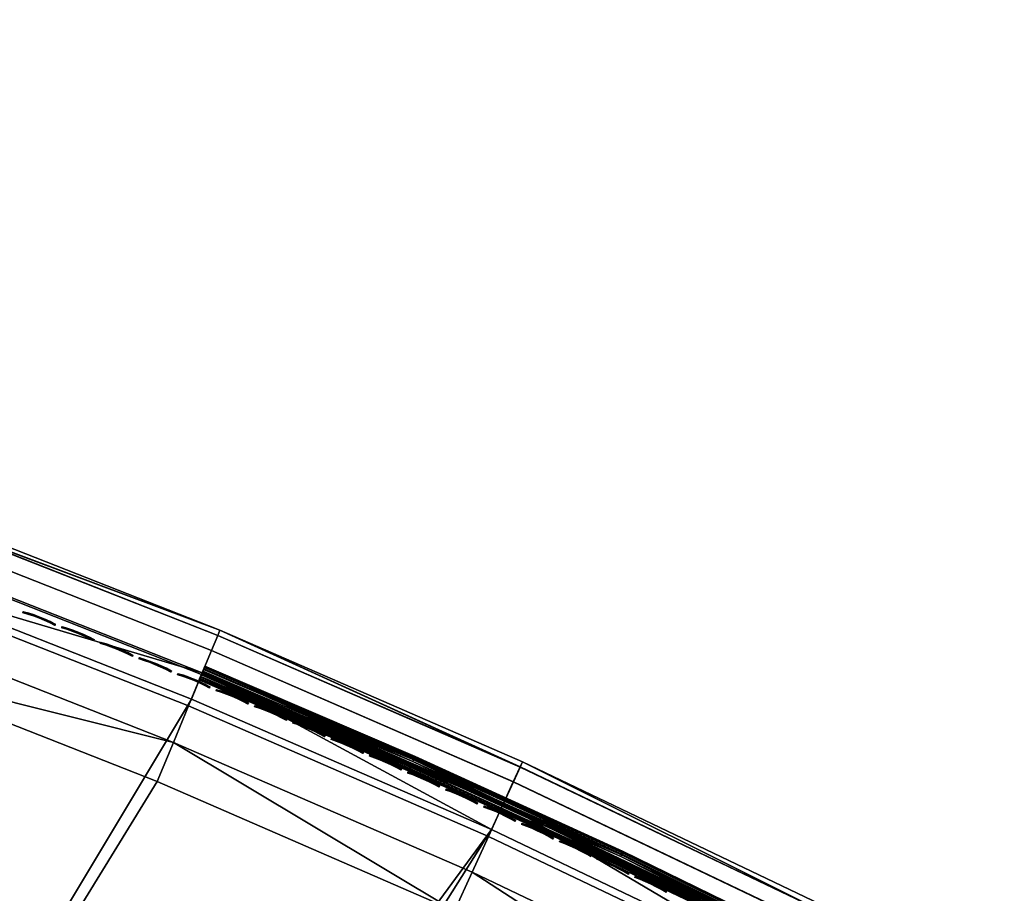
# Model space of a CAD drawing. Header units: inches. Extents: x 0 to 44.3, y -37.9 to 0.3.
# Tile 253 of 256: x 22.7 to 29.3, y -6.3 to -0.4. Entities that reach past the tile are written whole.
import ezdxf

# ---------------------------------------------------------------- set-up
doc = ezdxf.new("R2010")
doc.units = ezdxf.units.IN
doc.header["$LTSCALE"] = 0.03937
doc.header["$MEASUREMENT"] = 0
for name, color, linetype in [('A-FURN-3-ST', 151, 'Continuous'), ('A-FURN-3-ST-SEAM', 250, 'Continuous'), ('A-FURN-3-STITCH', 15, 'Continuous')]:
    doc.layers.add(name, color=color, linetype=linetype)

msp = doc.modelspace()

# ---------------------------------------------------------------- meshes
at = {"layer": 'A-FURN-3-ST'}
mesh = msp.add_polyface(dxfattribs=at)
corners = [(12.1316, -24.1401, 18), (23.5799, -5.5046, 18), (21.5544, -4.7072, 18), (10.4768, -23.6547, 18), (19.5019, -3.9819, 18), (8.8026, -23.2407, 18), (17.4252, -3.3295, 18), (15.3267, -2.7509, 18), (7.1121, -22.899, 18), (13.209, -2.2468, 18), (5.4086, -22.6302, 18), (11.0749, -1.8178, 18), (8.927, -1.4644, 18), (3.6951, -22.4347, 18), (6.7679, -1.1872, 18), (1.9748, -22.313, 18), (4.6004, -0.9864, 18), (19.5919, -3.7118, 17.9625), (17.5055, -3.0564, 17.9625), (19.7478, -3.244, 17.6778), (19.803, -3.0781, 17.45), (17.694, -2.4156, 17.45), (17.6447, -2.5833, 17.6778), (19.6758, -3.4601, 17.8526), (17.5804, -2.8019, 17.8526), (23.8095, -4.9503, 5), (11.9512, -24.7124, 5), (21.764, -4.1451, 5), (10.3215, -24.2342, 5), (19.6914, -3.4126, 5), (8.6727, -23.8265, 5), (17.5942, -2.7538, 5), (15.4751, -2.1696, 5), (7.0079, -23.4899, 5), (13.3366, -1.6605, 5), (5.3303, -23.225, 5), (11.1815, -1.2273, 5), (9.0124, -0.8705, 5), (3.6428, -23.0324, 5), (6.832, -0.5906, 5), (1.9486, -22.9124, 5), (4.6432, -0.3879, 5), (19.7519, -3.2311, 5.0381), (17.6483, -2.5703, 5.0381), (17.6941, -2.4147, 5.1464), (19.8032, -3.0772, 5.1464)]
mesh.append_faces([[corners[k] for k in face] for face in [(0, 1, 2), (0, 2, 3), (3, 2, 4), (3, 4, 5), (5, 4, 6), (5, 6, 7), (5, 7, 8), (8, 7, 9), (8, 9, 10), (10, 9, 11), (10, 11, 12), (10, 12, 13), (13, 12, 14), (13, 14, 15), (15, 14, 16), (4, 17, 6), (6, 17, 18), (6, 18, 7), (19, 20, 21, 22), (23, 19, 22, 24), (17, 23, 24, 18), (25, 26, 27), (27, 28, 29), (29, 28, 30), (29, 30, 31), (31, 30, 32), (32, 30, 33), (32, 33, 34), (34, 33, 35), (34, 35, 36), (36, 35, 37), (37, 35, 38), (37, 38, 39), (39, 38, 40), (39, 40, 41), (29, 31, 42), (42, 31, 43), (42, 43, 44, 45)]])
mesh = msp.add_polyface(dxfattribs=at)
corners = [(21.5544, -4.7072, 18), (23.6888, -5.2416, 17.9625), (21.6539, -4.4405, 17.9625), (19.5019, -3.9819, 18), (19.5919, -3.7118, 17.9625), (26.0328, -5.3724, 16.9), (24.0008, -4.4883, 16.9), (26.0172, -5.4065, 17.1847), (23.9865, -4.523, 17.1847), (23.9444, -4.6245, 17.45), (25.9716, -5.5064, 17.45), (21.9258, -3.7118, 17.1847), (21.9388, -3.6766, 16.9), (19.8377, -2.9738, 17.1847), (19.8495, -2.9383, 16.9), (21.8874, -3.8147, 17.45), (19.803, -3.0781, 17.45), (23.8775, -4.786, 17.6778), (21.8263, -3.9785, 17.6778), (19.7478, -3.244, 17.6778), (23.7903, -4.9965, 17.8526), (21.7466, -4.1919, 17.8526), (19.6758, -3.4601, 17.8526), (26.0328, -5.3724, 5.5), (24.0008, -4.4883, 5.5), (21.9388, -3.6766, 5.5), (19.8495, -2.9383, 5.5), (26.017, -5.407, 5.3087), (23.9863, -4.5235, 5.3087), (21.9256, -3.7123, 5.3087), (23.9448, -4.6236, 5.1464), (21.8877, -3.8138, 5.1464), (23.8827, -4.7735, 5.0381), (21.8309, -3.9658, 5.0381), (21.764, -4.1451, 5), (23.8095, -4.9503, 5), (19.6914, -3.4126, 5), (19.7519, -3.2311, 5.0381), (19.8032, -3.0772, 5.1464), (19.8375, -2.9744, 5.3087), (25.972, -5.5056, 5.1464)]
mesh.append_faces([[corners[k] for k in face] for face in [(0, 1, 2), (0, 2, 3), (3, 2, 4), (5, 6, 7), (7, 6, 8), (7, 8, 9, 10), (8, 6, 11), (11, 6, 12), (11, 12, 13), (13, 12, 14), (9, 8, 11, 15), (15, 11, 13, 16), (17, 9, 15, 18), (18, 15, 16, 19), (20, 17, 18, 21), (21, 18, 19, 22), (1, 20, 21, 2), (2, 21, 22, 4), (5, 23, 6), (6, 23, 24), (6, 24, 12), (12, 24, 25), (12, 25, 14), (14, 25, 26), (23, 27, 24), (24, 27, 28), (24, 28, 29), (29, 28, 30, 31), (31, 30, 32, 33), (33, 32, 34), (34, 32, 35), (34, 36, 33), (33, 36, 37), (33, 37, 38, 31), (31, 38, 39, 29), (29, 39, 25), (25, 39, 26), (25, 24, 29), (27, 40, 30, 28)]])
mesh = msp.add_polyface(dxfattribs=at)
corners = [(14.9504, -26.3381, 16.9), (14.9647, -26.3035, 17.1847), (13.3878, -25.7298, 16.9), (13.4005, -25.6946, 17.1847), (11.8005, -25.1891, 16.9), (18.3664, -27.0297, 17.9625), (16.9501, -26.0159, 18), (16.8299, -26.2739, 17.9625), (15.3713, -25.3218, 18), (15.2624, -25.5849, 17.9625), (15.1608, -25.83, 17.8526), (16.7178, -26.5144, 17.8526), (15.0736, -26.0404, 17.6778), (16.6216, -26.7209, 17.6778), (15.0067, -26.2019, 17.45), (16.5478, -26.8793, 17.45), (13.6667, -24.9637, 17.9625), (13.7642, -24.6962, 18), (12.0458, -24.4116, 17.9625), (13.5759, -25.213, 17.8526), (11.9659, -24.6646, 17.8526), (13.4979, -25.427, 17.6778), (11.8973, -24.8818, 17.6778), (13.4381, -25.5913, 17.45), (11.8447, -25.0485, 17.45), (27.5401, -7.3114, 18), (25.5759, -6.373, 18), (12.1316, -24.1401, 18), (16.6965, -26.5596, 5), (16.6158, -26.7331, 5.0381), (15.1417, -25.8761, 5), (15.0685, -26.0529, 5.0381), (13.4934, -25.4398, 5.0381), (15.0064, -26.2028, 5.1464), (13.4379, -25.5922, 5.1464), (14.9649, -26.3029, 5.3087), (13.4008, -25.694, 5.3087), (14.9504, -26.3381, 5.5), (13.3878, -25.7298, 5.5), (11.8005, -25.1891, 5.5), (11.8935, -24.8948, 5.0381), (13.5589, -25.26, 5), (11.8446, -25.0495, 5.1464), (16.5473, -26.8801, 5.1464), (27.8087, -6.7749, 5), (25.8252, -5.8273, 5), (11.9512, -24.7124, 5), (21.764, -4.1451, 5), (10.3215, -24.2342, 5)]
mesh.append_faces([[corners[k] for k in face] for face in [(0, 1, 2), (2, 1, 3), (2, 3, 4), (5, 6, 7), (6, 8, 7), (7, 8, 9), (7, 9, 10, 11), (11, 10, 12, 13), (13, 12, 14, 15), (9, 8, 16), (16, 8, 17), (16, 17, 18), (10, 9, 16, 19), (19, 16, 18, 20), (12, 10, 19, 21), (21, 19, 20, 22), (14, 12, 21, 23), (23, 21, 22, 24), (1, 14, 23, 3), (8, 25, 17), (17, 26, 27), (28, 29, 30), (30, 29, 31), (30, 31, 32), (32, 31, 33, 34), (34, 33, 35, 36), (36, 35, 37), (37, 38, 36), (36, 38, 39), (40, 41, 32), (40, 32, 34, 42), (41, 30, 32), (29, 43, 33, 31), (44, 30, 41), (45, 41, 46), (47, 46, 48), (37, 0, 2), (37, 2, 38), (38, 2, 4)]])
mesh = msp.add_polyface(dxfattribs=at)
corners = [(35.0292, -11.74, 18), (33.2168, -10.5343, 18), (16.9501, -26.0159, 18), (31.3629, -9.3933, 18), (15.3713, -25.3218, 18), (29.4699, -8.3186, 18), (27.5401, -7.3114, 18), (13.7642, -24.6962, 18), (25.5759, -6.373, 18), (12.1316, -24.1401, 18), (23.5799, -5.5046, 18), (27.6674, -7.0568, 17.9625), (25.6942, -6.114, 17.9625), (23.6888, -5.2416, 17.9625), (21.5544, -4.7072, 18), (28.0323, -6.3277, 16.9), (26.0328, -5.3724, 16.9), (28.0155, -6.3612, 17.1847), (26.0172, -5.4065, 17.1847), (25.9716, -5.5064, 17.45), (27.9663, -6.4594, 17.45), (25.8989, -5.6654, 17.6778), (27.888, -6.6158, 17.6778), (25.8043, -5.8727, 17.8526), (27.7861, -6.8195, 17.8526), (23.9444, -4.6245, 17.45), (23.8775, -4.786, 17.6778), (23.7903, -4.9965, 17.8526), (28.0323, -6.3277, 5.5), (26.0328, -5.3724, 5.5), (33.5411, -10.0295, 5), (16.6965, -26.5596, 5), (31.6691, -8.8773, 5), (29.7574, -7.792, 5), (15.1417, -25.8761, 5), (27.8087, -6.7749, 5), (13.5589, -25.26, 5), (25.8252, -5.8273, 5), (11.9512, -24.7124, 5), (23.8095, -4.9503, 5), (28.0153, -6.3617, 5.3087), (26.017, -5.407, 5.3087), (23.8827, -4.7735, 5.0381), (25.9046, -5.6532, 5.0381), (27.8942, -6.6037, 5.0381), (27.9668, -6.4587, 5.1464), (25.972, -5.5056, 5.1464), (23.9448, -4.6236, 5.1464)]
mesh.append_faces([[corners[k] for k in face] for face in [(0, 1, 2), (2, 1, 3), (4, 3, 5), (4, 5, 6), (7, 6, 8), (9, 8, 10), (5, 11, 6), (6, 11, 12), (6, 12, 8), (8, 12, 13), (8, 13, 10), (10, 13, 14), (15, 16, 17), (17, 16, 18), (17, 18, 19, 20), (20, 19, 21, 22), (22, 21, 23, 24), (24, 23, 12, 11), (19, 25, 26, 21), (21, 26, 27, 23), (23, 27, 13, 12), (15, 28, 16), (16, 28, 29), (30, 31, 32), (32, 31, 33), (33, 34, 35), (35, 36, 37), (37, 38, 39), (28, 40, 29), (29, 40, 41), (39, 42, 37), (37, 42, 43), (37, 43, 35), (35, 43, 44), (35, 44, 33), (45, 44, 43, 46), (46, 43, 42, 47), (40, 45, 46, 41)]])
at = {"layer": 'A-FURN-3-ST-SEAM'}
mesh = msp.add_polyface(dxfattribs=at)
corners = [(25.8828, -5.7007, 17.6706), (23.8627, -4.8218, 17.6706), (25.2749, -5.4202, 17.6522), (23.8651, -4.8159, 17.6522), (25.2802, -5.4085, 17.6377), (23.8701, -4.804, 17.6377), (23.8768, -4.7878, 17.6292), (25.2874, -5.3925, 17.6292), (23.8842, -4.7699, 17.628), (25.9062, -5.6495, 17.628), (26.6823, -6.0315, 17.6292), (26.6692, -6.059, 17.6522), (26.6748, -6.0473, 17.6377), (25.3027, -5.3579, 17.6344), (23.8913, -4.7528, 17.6344), (25.3087, -5.3446, 17.6473), (23.8969, -4.7393, 17.6473), (25.3122, -5.3367, 17.6648), (23.9001, -4.7314, 17.6648), (25.3127, -5.3356, 17.6842), (23.9006, -4.7303, 17.6843), (25.3101, -5.3414, 17.7027), (23.8982, -4.7361, 17.7027), (25.3048, -5.3532, 17.7173), (23.8932, -4.7481, 17.7174), (25.2977, -5.3691, 17.7259), (23.8865, -4.7643, 17.7259), (23.8791, -4.7822, 17.7271), (25.9006, -5.6617, 17.7271), (26.6932, -6.0085, 17.7259), (26.7007, -5.9927, 17.7173), (26.7063, -5.981, 17.7027), (26.7085, -5.9764, 17.6648), (26.7048, -5.9841, 17.6473), (26.6985, -5.9973, 17.6344), (25.2823, -5.4039, 17.7208), (23.872, -4.7994, 17.7207), (23.8664, -4.8129, 17.7077), (25.2763, -5.4173, 17.7078), (23.8631, -4.8208, 17.6901), (25.2728, -5.4251, 17.6902), (26.667, -6.0638, 17.6902), (26.677, -6.0428, 17.7208), (26.6707, -6.0561, 17.7078)]
mesh.append_faces([[corners[k] for k in face] for face in [(0, 1, 2), (2, 1, 3), (2, 3, 4), (4, 3, 5), (4, 5, 6), (4, 6, 7), (7, 6, 8), (7, 8, 9), (7, 9, 10), (11, 0, 2), (11, 2, 4, 12), (12, 4, 7, 10), (9, 8, 13), (13, 8, 14), (13, 14, 15), (15, 14, 16), (15, 16, 17), (17, 16, 18), (17, 18, 19), (19, 18, 20), (19, 20, 21), (21, 20, 22), (21, 22, 23), (23, 22, 24), (23, 24, 25), (25, 24, 26), (25, 26, 27), (27, 28, 25), (25, 28, 29), (25, 29, 30, 23), (23, 30, 31, 21), (17, 32, 33, 15), (15, 33, 34, 13), (13, 34, 9), (28, 27, 35), (35, 27, 36), (35, 36, 37), (35, 37, 38), (38, 37, 39), (38, 39, 40), (40, 39, 1), (40, 1, 0), (40, 0, 41), (42, 28, 35), (42, 35, 38, 43), (43, 38, 40, 41), (8, 16, 14)]])
mesh.append_faces([[corners[k] for k in face] for face in [(26, 1, 27), (1, 22, 3), (3, 22, 5), (5, 22, 6), (6, 22, 8)]], dxfattribs={"vtx0": -1, "vtx1": -1})
mesh.append_faces([[corners[k] for k in face] for face in [(27, 1, 39), (27, 39, 37), (1, 24, 22), (8, 22, 20), (8, 20, 18)]], dxfattribs={"vtx0": -1, "vtx2": -1})
mesh.append_faces([[corners[k] for k in face] for face in [(26, 24, 1)]], dxfattribs={"vtx1": -1, "vtx2": -1})
mesh.append_faces([[corners[k] for k in face] for face in [(18, 16, 8), (37, 36, 27)]], dxfattribs={"vtx2": -1})
mesh = msp.add_polyface(dxfattribs=at)
corners = [(26.6823, -6.0315, 17.6292), (25.9062, -5.6495, 17.628), (27.8958, -6.6001, 17.628), (28.0603, -6.7043, 17.6292), (29.4201, -7.41, 17.6292), (29.4118, -7.4254, 17.6377), (28.0524, -6.7199, 17.6377), (29.4057, -7.4368, 17.6522), (28.0465, -6.7314, 17.6522), (27.8706, -6.6503, 17.6706), (29.8237, -7.6696, 17.6706), (30.7455, -8.1744, 17.6522), (29.8506, -7.6203, 17.628), (30.7606, -8.1481, 17.6292), (26.6692, -6.059, 17.6522), (25.8828, -5.7007, 17.6706), (26.6748, -6.0473, 17.6377), (30.7519, -8.1632, 17.6377), (25.3101, -5.3414, 17.7027), (26.7063, -5.981, 17.7027), (26.709, -5.9753, 17.6842), (25.3127, -5.3356, 17.6842), (26.7085, -5.9764, 17.6648), (25.3122, -5.3367, 17.6648), (26.6985, -5.9973, 17.6344), (28.0773, -6.6705, 17.6344), (29.438, -7.3767, 17.6344), (28.084, -6.6575, 17.6473), (29.4449, -7.3638, 17.6473), (28.0878, -6.6498, 17.6648), (29.449, -7.3563, 17.6648), (28.0884, -6.6487, 17.6842), (29.4496, -7.3552, 17.6842), (28.0855, -6.6544, 17.7027), (29.4466, -7.3608, 17.7027), (28.0797, -6.6659, 17.7173), (29.4404, -7.3721, 17.7173), (28.0717, -6.6815, 17.7259), (29.4321, -7.3875, 17.7259), (27.8898, -6.612, 17.7271), (26.6932, -6.0085, 17.7259), (25.9006, -5.6617, 17.7271), (29.8442, -7.6321, 17.7271), (30.7731, -8.1258, 17.7259), (30.7818, -8.1106, 17.7173), (30.7882, -8.0994, 17.7027), (30.7908, -8.095, 17.6648), (30.7865, -8.1025, 17.6473), (30.7792, -8.1152, 17.6344), (26.7007, -5.9927, 17.7173), (26.7048, -5.9841, 17.6473), (26.667, -6.0638, 17.6902), (28.0442, -6.7361, 17.6902), (29.4032, -7.4415, 17.6902), (29.4072, -7.4339, 17.7078), (28.048, -6.7285, 17.7078), (29.4142, -7.4211, 17.7208), (28.0547, -6.7154, 17.7208), (30.7544, -8.1589, 17.7208), (30.7429, -8.1791, 17.6902), (26.677, -6.0428, 17.7208), (26.6707, -6.0561, 17.7078), (30.7471, -8.1716, 17.7078)]
mesh.append_faces([[corners[k] for k in face] for face in [(0, 1, 2), (0, 2, 3), (3, 2, 4), (3, 4, 5, 6), (6, 5, 7, 8), (8, 7, 9), (9, 7, 10), (10, 7, 11), (12, 13, 4), (12, 4, 2), (8, 9, 14), (14, 9, 15), (16, 0, 3, 6), (14, 16, 6, 8), (13, 17, 5, 4), (17, 11, 7, 5), (18, 19, 20, 21), (21, 20, 22, 23), (1, 24, 2), (2, 24, 25), (2, 25, 26), (26, 25, 27, 28), (28, 27, 29, 30), (30, 29, 31, 32), (32, 31, 33, 34), (34, 33, 35, 36), (36, 35, 37, 38), (38, 37, 39), (39, 37, 40), (39, 40, 41), (39, 42, 38), (38, 42, 43), (38, 43, 44, 36), (36, 44, 45, 34), (30, 46, 47, 28), (28, 47, 48, 26), (26, 48, 12), (12, 2, 26), (49, 40, 37, 35), (19, 49, 35, 33), (20, 19, 33, 31), (22, 20, 31, 29), (50, 22, 29, 27), (24, 50, 27, 25), (51, 15, 9), (51, 9, 52), (52, 9, 53), (52, 53, 54, 55), (55, 54, 56, 57), (57, 56, 39), (39, 56, 42), (42, 56, 58), (10, 59, 53), (10, 53, 9), (57, 39, 60), (60, 39, 41), (61, 51, 52, 55), (60, 61, 55, 57), (59, 62, 54, 53), (62, 58, 56, 54)]])
at = {"layer": 'A-FURN-3-STITCH'}
mesh = msp.add_polyface(dxfattribs=at)
corners = [(22.8933, -4.4559, 17.7252), (22.8587, -4.439, 17.732), (22.8602, -4.4351, 17.7351), (22.8942, -4.4537, 17.7241), (22.8232, -4.423, 17.736), (22.8248, -4.4191, 17.7391), (22.862, -4.4306, 17.733), (22.8959, -4.4492, 17.722), (22.7871, -4.4081, 17.7372), (22.7886, -4.4042, 17.7403), (22.8265, -4.4147, 17.737), (22.8622, -4.4301, 17.7278), (22.8968, -4.447, 17.721), (22.7505, -4.3944, 17.7355), (22.7521, -4.3905, 17.7386), (22.7904, -4.3998, 17.7382), (22.8268, -4.4141, 17.7318), (22.7138, -4.3818, 17.7311), (22.7153, -4.3779, 17.7342), (22.7538, -4.386, 17.7366), (22.7906, -4.3992, 17.733), (22.677, -4.3706, 17.7239), (22.6779, -4.3684, 17.7229), (22.717, -4.3735, 17.7322), (22.7541, -4.3855, 17.7314), (22.6797, -4.3639, 17.7209), (22.7173, -4.373, 17.727), (22.6805, -4.3617, 17.7198)]
mesh.append_faces([[corners[k] for k in face] for face in [(0, 1, 2, 3), (1, 4, 5, 2), (3, 2, 6, 7), (4, 8, 9, 5), (2, 5, 10, 6), (7, 6, 11, 12), (8, 13, 14, 9), (5, 9, 15, 10), (6, 10, 16, 11), (13, 17, 18, 14), (9, 14, 19, 15), (10, 15, 20, 16), (17, 21, 22, 18), (14, 18, 23, 19), (15, 19, 24, 20), (18, 22, 25, 23), (19, 23, 26, 24), (23, 25, 27, 26)]])
mesh = msp.add_polyface(dxfattribs=at)
corners = [(23.1535, -4.5593, 17.7252), (23.119, -4.5422, 17.732), (23.1205, -4.5383, 17.7351), (23.1544, -4.5571, 17.7241), (23.0836, -4.5261, 17.736), (23.0851, -4.5222, 17.7391), (23.1223, -4.5339, 17.733), (23.1562, -4.5527, 17.722), (23.0475, -4.5111, 17.7372), (23.049, -4.5072, 17.7403), (23.0869, -4.5178, 17.737), (23.1225, -4.5334, 17.7278), (23.157, -4.5504, 17.721), (23.011, -4.4971, 17.7355), (23.0125, -4.4932, 17.7386), (23.0508, -4.5027, 17.7382), (23.0871, -4.5173, 17.7318), (22.9743, -4.4844, 17.7311), (22.9758, -4.4806, 17.7342), (23.0143, -4.4888, 17.7366), (23.0511, -4.5022, 17.733), (22.9376, -4.4731, 17.7239), (22.9385, -4.4708, 17.7229), (22.9776, -4.4761, 17.7322), (23.0146, -4.4883, 17.7314), (22.9402, -4.4664, 17.7209), (22.9778, -4.4756, 17.727), (22.9411, -4.4642, 17.7198)]
mesh.append_faces([[corners[k] for k in face] for face in [(0, 1, 2, 3), (1, 4, 5, 2), (3, 2, 6, 7), (4, 8, 9, 5), (2, 5, 10, 6), (7, 6, 11, 12), (8, 13, 14, 9), (5, 9, 15, 10), (6, 10, 16, 11), (13, 17, 18, 14), (9, 14, 19, 15), (10, 15, 20, 16), (17, 21, 22, 18), (14, 18, 23, 19), (15, 19, 24, 20), (18, 22, 25, 23), (19, 23, 26, 24), (23, 25, 27, 26)]])
mesh = msp.add_polyface(dxfattribs=at)
corners = [(23.4132, -4.6639, 17.7252), (23.3788, -4.6467, 17.732), (23.3803, -4.6428, 17.7351), (23.4141, -4.6617, 17.7241), (23.3434, -4.6304, 17.736), (23.345, -4.6265, 17.7391), (23.3821, -4.6384, 17.733), (23.4159, -4.6573, 17.722), (23.3074, -4.6152, 17.7372), (23.309, -4.6113, 17.7403), (23.3468, -4.6221, 17.737), (23.3824, -4.6378, 17.7278), (23.4168, -4.655, 17.721), (23.271, -4.6011, 17.7355), (23.2725, -4.5972, 17.7386), (23.3108, -4.6069, 17.7382), (23.347, -4.6215, 17.7318), (23.2343, -4.5882, 17.7311), (23.2359, -4.5843, 17.7342), (23.2743, -4.5928, 17.7366), (23.311, -4.6063, 17.733), (23.1977, -4.5767, 17.7239), (23.1986, -4.5744, 17.7229), (23.2377, -4.5799, 17.7322), (23.2746, -4.5922, 17.7314), (23.2004, -4.57, 17.7209), (23.2379, -4.5794, 17.727), (23.2013, -4.5678, 17.7198)]
mesh.append_faces([[corners[k] for k in face] for face in [(0, 1, 2, 3), (1, 4, 5, 2), (3, 2, 6, 7), (4, 8, 9, 5), (2, 5, 10, 6), (7, 6, 11, 12), (8, 13, 14, 9), (5, 9, 15, 10), (6, 10, 16, 11), (13, 17, 18, 14), (9, 14, 19, 15), (10, 15, 20, 16), (17, 21, 22, 18), (14, 18, 23, 19), (15, 19, 24, 20), (18, 22, 25, 23), (19, 23, 26, 24), (23, 25, 27, 26)]])
mesh = msp.add_polyface(dxfattribs=at)
corners = [(23.6724, -4.7696, 17.7252), (23.6381, -4.7523, 17.732), (23.6396, -4.7484, 17.7351), (23.6733, -4.7674, 17.7241), (23.6028, -4.7358, 17.736), (23.6044, -4.7319, 17.7391), (23.6415, -4.744, 17.733), (23.6752, -4.763, 17.722), (23.5669, -4.7204, 17.7372), (23.5685, -4.7166, 17.7403), (23.6062, -4.7275, 17.737), (23.6417, -4.7434, 17.7278), (23.6761, -4.7608, 17.721), (23.5305, -4.7062, 17.7355), (23.5321, -4.7023, 17.7386), (23.5703, -4.7121, 17.7382), (23.6065, -4.727, 17.7318), (23.4939, -4.6932, 17.7311), (23.4955, -4.6893, 17.7342), (23.5339, -4.6979, 17.7366), (23.5705, -4.7116, 17.733), (23.4573, -4.6815, 17.7239), (23.4582, -4.6792, 17.7229), (23.4973, -4.6849, 17.7322), (23.5341, -4.6974, 17.7314), (23.46, -4.6748, 17.7209), (23.4975, -4.6843, 17.727), (23.4609, -4.6726, 17.7198)]
mesh.append_faces([[corners[k] for k in face] for face in [(0, 1, 2, 3), (1, 4, 5, 2), (3, 2, 6, 7), (4, 8, 9, 5), (2, 5, 10, 6), (7, 6, 11, 12), (8, 13, 14, 9), (5, 9, 15, 10), (6, 10, 16, 11), (13, 17, 18, 14), (9, 14, 19, 15), (10, 15, 20, 16), (17, 21, 22, 18), (14, 18, 23, 19), (15, 19, 24, 20), (18, 22, 25, 23), (19, 23, 26, 24), (23, 25, 27, 26)]])
mesh = msp.add_polyface(dxfattribs=at)
corners = [(23.9312, -4.8765, 17.7252), (23.8969, -4.859, 17.732), (23.8985, -4.8551, 17.7351), (23.9321, -4.8743, 17.7241), (23.8617, -4.8424, 17.736), (23.8633, -4.8386, 17.7391), (23.9003, -4.8507, 17.733), (23.934, -4.8699, 17.722), (23.8259, -4.8269, 17.7372), (23.8275, -4.823, 17.7403), (23.8652, -4.8341, 17.737), (23.9006, -4.8502, 17.7278), (23.9349, -4.8677, 17.721), (23.7896, -4.8125, 17.7355), (23.7911, -4.8086, 17.7386), (23.8293, -4.8186, 17.7382), (23.8654, -4.8336, 17.7318), (23.753, -4.7993, 17.7311), (23.7546, -4.7954, 17.7342), (23.793, -4.8042, 17.7366), (23.8295, -4.8181, 17.733), (23.7165, -4.7874, 17.7239), (23.7174, -4.7852, 17.7229), (23.7564, -4.791, 17.7322), (23.7932, -4.8037, 17.7314), (23.7192, -4.7808, 17.7209), (23.7567, -4.7905, 17.727), (23.7201, -4.7786, 17.7198)]
mesh.append_faces([[corners[k] for k in face] for face in [(0, 1, 2, 3), (1, 4, 5, 2), (3, 2, 6, 7), (4, 8, 9, 5), (2, 5, 10, 6), (7, 6, 11, 12), (8, 13, 14, 9), (5, 9, 15, 10), (6, 10, 16, 11), (13, 17, 18, 14), (9, 14, 19, 15), (10, 15, 20, 16), (17, 21, 22, 18), (14, 18, 23, 19), (15, 19, 24, 20), (18, 22, 25, 23), (19, 23, 26, 24), (23, 25, 27, 26)]])
mesh = msp.add_polyface(dxfattribs=at)
corners = [(24.1895, -4.9846, 17.7252), (24.1553, -4.9669, 17.732), (24.1569, -4.9631, 17.7351), (24.1904, -4.9824, 17.7241), (24.1202, -4.9502, 17.736), (24.1218, -4.9463, 17.7391), (24.1587, -4.9587, 17.733), (24.1923, -4.978, 17.722), (24.0844, -4.9345, 17.7372), (24.086, -4.9306, 17.7403), (24.1236, -4.9419, 17.737), (24.159, -4.9581, 17.7278), (24.1932, -4.9758, 17.721), (24.0481, -4.9199, 17.7355), (24.0497, -4.916, 17.7386), (24.0878, -4.9262, 17.7382), (24.1239, -4.9414, 17.7318), (24.0116, -4.9066, 17.7311), (24.0132, -4.9027, 17.7342), (24.0516, -4.9116, 17.7366), (24.0881, -4.9257, 17.733), (23.9751, -4.8945, 17.7239), (23.9761, -4.8923, 17.7229), (24.0151, -4.8983, 17.7322), (24.0518, -4.9111, 17.7314), (23.9779, -4.8879, 17.7209), (24.0154, -4.8978, 17.727), (23.9789, -4.8857, 17.7198)]
mesh.append_faces([[corners[k] for k in face] for face in [(0, 1, 2, 3), (1, 4, 5, 2), (3, 2, 6, 7), (4, 8, 9, 5), (2, 5, 10, 6), (7, 6, 11, 12), (8, 13, 14, 9), (5, 9, 15, 10), (6, 10, 16, 11), (13, 17, 18, 14), (9, 14, 19, 15), (10, 15, 20, 16), (17, 21, 22, 18), (14, 18, 23, 19), (15, 19, 24, 20), (18, 22, 25, 23), (19, 23, 26, 24), (23, 25, 27, 26)]])
mesh = msp.add_polyface(dxfattribs=at)
corners = [(24.4473, -5.0938, 17.7252), (24.4131, -5.076, 17.732), (24.4148, -5.0722, 17.7351), (24.4482, -5.0917, 17.7241), (24.3781, -5.0591, 17.736), (24.3797, -5.0552, 17.7391), (24.4166, -5.0678, 17.733), (24.4501, -5.0873, 17.722), (24.3424, -5.0432, 17.7372), (24.344, -5.0394, 17.7403), (24.3816, -5.0509, 17.737), (24.4169, -5.0672, 17.7278), (24.451, -5.0851, 17.721), (24.3062, -5.0285, 17.7355), (24.3078, -5.0246, 17.7386), (24.3459, -5.035, 17.7382), (24.3819, -5.0503, 17.7318), (24.2698, -5.015, 17.7311), (24.2714, -5.0111, 17.7342), (24.3097, -5.0203, 17.7366), (24.3461, -5.0345, 17.733), (24.2333, -5.0028, 17.7239), (24.2343, -5.0006, 17.7229), (24.2733, -5.0067, 17.7322), (24.31, -5.0197, 17.7314), (24.2362, -4.9962, 17.7209), (24.2735, -5.0062, 17.727), (24.2371, -4.994, 17.7198)]
mesh.append_faces([[corners[k] for k in face] for face in [(0, 1, 2, 3), (1, 4, 5, 2), (3, 2, 6, 7), (4, 8, 9, 5), (2, 5, 10, 6), (7, 6, 11, 12), (8, 13, 14, 9), (5, 9, 15, 10), (6, 10, 16, 11), (13, 17, 18, 14), (9, 14, 19, 15), (10, 15, 20, 16), (17, 21, 22, 18), (14, 18, 23, 19), (15, 19, 24, 20), (18, 22, 25, 23), (19, 23, 26, 24), (23, 25, 27, 26)]])
mesh = msp.add_polyface(dxfattribs=at)
corners = [(24.7046, -5.2042, 17.7252), (24.6705, -5.1862, 17.732), (24.6721, -5.1824, 17.7351), (24.7055, -5.2021, 17.7241), (24.6356, -5.1692, 17.736), (24.6372, -5.1653, 17.7391), (24.674, -5.178, 17.733), (24.7074, -5.1977, 17.722), (24.5999, -5.1532, 17.7372), (24.6015, -5.1493, 17.7403), (24.6391, -5.161, 17.737), (24.6743, -5.1775, 17.7278), (24.7084, -5.1955, 17.721), (24.5638, -5.1383, 17.7355), (24.5654, -5.1344, 17.7386), (24.6034, -5.1449, 17.7382), (24.6394, -5.1604, 17.7318), (24.5274, -5.1246, 17.7311), (24.5291, -5.1207, 17.7342), (24.5673, -5.13, 17.7366), (24.6037, -5.1444, 17.733), (24.491, -5.1122, 17.7239), (24.492, -5.11, 17.7229), (24.531, -5.1163, 17.7322), (24.5676, -5.1295, 17.7314), (24.4939, -5.1056, 17.7209), (24.5312, -5.1158, 17.727), (24.4948, -5.1034, 17.7198)]
mesh.append_faces([[corners[k] for k in face] for face in [(0, 1, 2, 3), (1, 4, 5, 2), (3, 2, 6, 7), (4, 8, 9, 5), (2, 5, 10, 6), (7, 6, 11, 12), (8, 13, 14, 9), (5, 9, 15, 10), (6, 10, 16, 11), (13, 17, 18, 14), (9, 14, 19, 15), (10, 15, 20, 16), (17, 21, 22, 18), (14, 18, 23, 19), (15, 19, 24, 20), (18, 22, 25, 23), (19, 23, 26, 24), (23, 25, 27, 26)]])
mesh = msp.add_polyface(dxfattribs=at)
corners = [(24.9614, -5.3158, 17.7252), (24.9274, -5.2976, 17.732), (24.929, -5.2938, 17.7351), (24.9623, -5.3136, 17.7241), (24.8925, -5.2804, 17.736), (24.8942, -5.2766, 17.7391), (24.931, -5.2894, 17.733), (24.9642, -5.3092, 17.722), (24.8569, -5.2642, 17.7372), (24.8586, -5.2604, 17.7403), (24.8961, -5.2722, 17.737), (24.9312, -5.2889, 17.7278), (24.9652, -5.307, 17.721), (24.8209, -5.2492, 17.7355), (24.8225, -5.2453, 17.7386), (24.8605, -5.256, 17.7382), (24.8963, -5.2717, 17.7318), (24.7846, -5.2353, 17.7311), (24.7862, -5.2315, 17.7342), (24.8245, -5.241, 17.7366), (24.8608, -5.2555, 17.733), (24.7483, -5.2228, 17.7239), (24.7492, -5.2206, 17.7229), (24.7882, -5.2271, 17.7322), (24.8247, -5.2404, 17.7314), (24.7511, -5.2162, 17.7209), (24.7884, -5.2266, 17.727), (24.7521, -5.214, 17.7198)]
mesh.append_faces([[corners[k] for k in face] for face in [(0, 1, 2, 3), (1, 4, 5, 2), (3, 2, 6, 7), (4, 8, 9, 5), (2, 5, 10, 6), (7, 6, 11, 12), (8, 13, 14, 9), (5, 9, 15, 10), (6, 10, 16, 11), (13, 17, 18, 14), (9, 14, 19, 15), (10, 15, 20, 16), (17, 21, 22, 18), (14, 18, 23, 19), (15, 19, 24, 20), (18, 22, 25, 23), (19, 23, 26, 24), (23, 25, 27, 26)]])
mesh = msp.add_polyface(dxfattribs=at)
corners = [(25.2176, -5.4285, 17.7252), (25.1838, -5.4102, 17.732), (25.1854, -5.4063, 17.7351), (25.2186, -5.4263, 17.7241), (25.149, -5.3928, 17.736), (25.1506, -5.389, 17.7391), (25.1874, -5.402, 17.733), (25.2206, -5.4219, 17.722), (25.1135, -5.3765, 17.7372), (25.1151, -5.3726, 17.7403), (25.1526, -5.3846, 17.737), (25.1876, -5.4015, 17.7278), (25.2215, -5.4197, 17.721), (25.0775, -5.3612, 17.7355), (25.0792, -5.3574, 17.7386), (25.1171, -5.3683, 17.7382), (25.1528, -5.3841, 17.7318), (25.0412, -5.3472, 17.7311), (25.0429, -5.3434, 17.7342), (25.0811, -5.353, 17.7366), (25.1173, -5.3677, 17.733), (25.005, -5.3345, 17.7239), (25.0059, -5.3323, 17.7229), (25.0449, -5.339, 17.7322), (25.0814, -5.3525, 17.7314), (25.0079, -5.328, 17.7209), (25.0451, -5.3385, 17.727), (25.0088, -5.3258, 17.7198)]
mesh.append_faces([[corners[k] for k in face] for face in [(0, 1, 2, 3), (1, 4, 5, 2), (3, 2, 6, 7), (4, 8, 9, 5), (2, 5, 10, 6), (7, 6, 11, 12), (8, 13, 14, 9), (5, 9, 15, 10), (6, 10, 16, 11), (13, 17, 18, 14), (9, 14, 19, 15), (10, 15, 20, 16), (17, 21, 22, 18), (14, 18, 23, 19), (15, 19, 24, 20), (18, 22, 25, 23), (19, 23, 26, 24), (23, 25, 27, 26)]])
mesh = msp.add_polyface(dxfattribs=at)
corners = [(25.4734, -5.5423, 17.7252), (25.4396, -5.5239, 17.732), (25.4413, -5.52, 17.7351), (25.4744, -5.5401, 17.7241), (25.4049, -5.5063, 17.736), (25.4066, -5.5025, 17.7391), (25.4433, -5.5157, 17.733), (25.4764, -5.5358, 17.722), (25.3695, -5.4898, 17.7372), (25.3712, -5.486, 17.7403), (25.4086, -5.4982, 17.737), (25.4435, -5.5152, 17.7278), (25.4774, -5.5336, 17.721), (25.3336, -5.4744, 17.7355), (25.3353, -5.4706, 17.7386), (25.3731, -5.4816, 17.7382), (25.4088, -5.4976, 17.7318), (25.2974, -5.4603, 17.7311), (25.2991, -5.4565, 17.7342), (25.3372, -5.4663, 17.7366), (25.3734, -5.4811, 17.733), (25.2612, -5.4474, 17.7239), (25.2622, -5.4452, 17.7229), (25.301, -5.4521, 17.7322), (25.3375, -5.4657, 17.7314), (25.2641, -5.4409, 17.7209), (25.3013, -5.4516, 17.727), (25.2651, -5.4387, 17.7198)]
mesh.append_faces([[corners[k] for k in face] for face in [(0, 1, 2, 3), (1, 4, 5, 2), (3, 2, 6, 7), (4, 8, 9, 5), (2, 5, 10, 6), (7, 6, 11, 12), (8, 13, 14, 9), (5, 9, 15, 10), (6, 10, 16, 11), (13, 17, 18, 14), (9, 14, 19, 15), (10, 15, 20, 16), (17, 21, 22, 18), (14, 18, 23, 19), (15, 19, 24, 20), (18, 22, 25, 23), (19, 23, 26, 24), (23, 25, 27, 26)]])
mesh = msp.add_polyface(dxfattribs=at)
corners = [(25.7287, -5.6573, 17.7252), (25.695, -5.6387, 17.732), (25.6967, -5.6349, 17.7351), (25.7297, -5.6551, 17.7241), (25.6603, -5.621, 17.736), (25.6621, -5.6172, 17.7391), (25.6987, -5.6305, 17.733), (25.7317, -5.6508, 17.722), (25.625, -5.6044, 17.7372), (25.6267, -5.6005, 17.7403), (25.664, -5.6129, 17.737), (25.6989, -5.63, 17.7278), (25.7327, -5.6486, 17.721), (25.5891, -5.5888, 17.7355), (25.5909, -5.585, 17.7386), (25.6287, -5.5962, 17.7382), (25.6643, -5.6123, 17.7318), (25.553, -5.5745, 17.7311), (25.5547, -5.5707, 17.7342), (25.5928, -5.5806, 17.7366), (25.6289, -5.5957, 17.733), (25.5169, -5.5615, 17.7239), (25.5179, -5.5593, 17.7229), (25.5567, -5.5663, 17.7322), (25.5931, -5.5801, 17.7314), (25.5199, -5.5549, 17.7209), (25.557, -5.5658, 17.727), (25.5208, -5.5528, 17.7198)]
mesh.append_faces([[corners[k] for k in face] for face in [(0, 1, 2, 3), (1, 4, 5, 2), (3, 2, 6, 7), (4, 8, 9, 5), (2, 5, 10, 6), (7, 6, 11, 12), (8, 13, 14, 9), (5, 9, 15, 10), (6, 10, 16, 11), (13, 17, 18, 14), (9, 14, 19, 15), (10, 15, 20, 16), (17, 21, 22, 18), (14, 18, 23, 19), (15, 19, 24, 20), (18, 22, 25, 23), (19, 23, 26, 24), (23, 25, 27, 26)]])
mesh = msp.add_polyface(dxfattribs=at)
corners = [(25.9835, -5.7734, 17.7252), (25.9498, -5.7547, 17.732), (25.9515, -5.7509, 17.7351), (25.9844, -5.7713, 17.7241), (25.9153, -5.7369, 17.736), (25.917, -5.733, 17.7391), (25.9535, -5.7465, 17.733), (25.9864, -5.767, 17.722), (25.88, -5.72, 17.7372), (25.8817, -5.7162, 17.7403), (25.919, -5.7287, 17.737), (25.9538, -5.746, 17.7278), (25.9875, -5.7648, 17.721), (25.8442, -5.7043, 17.7355), (25.8459, -5.7005, 17.7386), (25.8837, -5.7119, 17.7382), (25.9193, -5.7282, 17.7318), (25.8082, -5.6898, 17.7311), (25.8099, -5.686, 17.7342), (25.8479, -5.6962, 17.7366), (25.884, -5.7114, 17.733), (25.7721, -5.6766, 17.7239), (25.7731, -5.6745, 17.7229), (25.8119, -5.6817, 17.7322), (25.8482, -5.6957, 17.7314), (25.7751, -5.6701, 17.7209), (25.8122, -5.6812, 17.727), (25.7761, -5.668, 17.7198)]
mesh.append_faces([[corners[k] for k in face] for face in [(0, 1, 2, 3), (1, 4, 5, 2), (3, 2, 6, 7), (4, 8, 9, 5), (2, 5, 10, 6), (7, 6, 11, 12), (8, 13, 14, 9), (5, 9, 15, 10), (6, 10, 16, 11), (13, 17, 18, 14), (9, 14, 19, 15), (10, 15, 20, 16), (17, 21, 22, 18), (14, 18, 23, 19), (15, 19, 24, 20), (18, 22, 25, 23), (19, 23, 26, 24), (23, 25, 27, 26)]])
mesh = msp.add_polyface(dxfattribs=at)
corners = [(26.2377, -5.8907, 17.7252), (26.2041, -5.8718, 17.732), (26.2059, -5.868, 17.7351), (26.2387, -5.8886, 17.7241), (26.1696, -5.8538, 17.736), (26.1714, -5.85, 17.7391), (26.2079, -5.8637, 17.733), (26.2407, -5.8842, 17.722), (26.1344, -5.8368, 17.7372), (26.1362, -5.833, 17.7403), (26.1734, -5.8457, 17.737), (26.2082, -5.8632, 17.7278), (26.2417, -5.8821, 17.721), (26.0987, -5.821, 17.7355), (26.1005, -5.8172, 17.7386), (26.1382, -5.8287, 17.7382), (26.1737, -5.8452, 17.7318), (26.0628, -5.8063, 17.7311), (26.0645, -5.8025, 17.7342), (26.1025, -5.8128, 17.7366), (26.1385, -5.8282, 17.733), (26.0267, -5.793, 17.7239), (26.0277, -5.7908, 17.7229), (26.0665, -5.7982, 17.7322), (26.1028, -5.8123, 17.7314), (26.0298, -5.7865, 17.7209), (26.0668, -5.7977, 17.727), (26.0308, -5.7843, 17.7198)]
mesh.append_faces([[corners[k] for k in face] for face in [(0, 1, 2, 3), (1, 4, 5, 2), (3, 2, 6, 7), (4, 8, 9, 5), (2, 5, 10, 6), (7, 6, 11, 12), (8, 13, 14, 9), (5, 9, 15, 10), (6, 10, 16, 11), (13, 17, 18, 14), (9, 14, 19, 15), (10, 15, 20, 16), (17, 21, 22, 18), (14, 18, 23, 19), (15, 19, 24, 20), (18, 22, 25, 23), (19, 23, 26, 24), (23, 25, 27, 26)]])
mesh = msp.add_polyface(dxfattribs=at)
corners = [(26.4914, -6.0091, 17.7252), (26.4579, -5.9901, 17.732), (26.4597, -5.9863, 17.7351), (26.4924, -6.007, 17.7241), (26.4235, -5.972, 17.736), (26.4253, -5.9682, 17.7391), (26.4617, -5.982, 17.733), (26.4944, -6.0027, 17.722), (26.3884, -5.9548, 17.7372), (26.3902, -5.951, 17.7403), (26.4273, -5.9638, 17.737), (26.462, -5.9815, 17.7278), (26.4955, -6.0005, 17.721), (26.3528, -5.9388, 17.7355), (26.3545, -5.935, 17.7386), (26.3922, -5.9467, 17.7382), (26.4276, -5.9633, 17.7318), (26.3168, -5.924, 17.7311), (26.3186, -5.9202, 17.7342), (26.3566, -5.9307, 17.7366), (26.3925, -5.9462, 17.733), (26.2809, -5.9105, 17.7239), (26.2819, -5.9083, 17.7229), (26.3206, -5.9158, 17.7322), (26.3568, -5.9301, 17.7314), (26.2839, -5.904, 17.7209), (26.3209, -5.9153, 17.727), (26.2849, -5.9018, 17.7198)]
mesh.append_faces([[corners[k] for k in face] for face in [(0, 1, 2, 3), (1, 4, 5, 2), (3, 2, 6, 7), (4, 8, 9, 5), (2, 5, 10, 6), (7, 6, 11, 12), (8, 13, 14, 9), (5, 9, 15, 10), (6, 10, 16, 11), (13, 17, 18, 14), (9, 14, 19, 15), (10, 15, 20, 16), (17, 21, 22, 18), (14, 18, 23, 19), (15, 19, 24, 20), (18, 22, 25, 23), (19, 23, 26, 24), (23, 25, 27, 26)]])
mesh = msp.add_polyface(dxfattribs=at)
corners = [(26.7445, -6.1287, 17.7252), (26.7112, -6.1095, 17.732), (26.7129, -6.1057, 17.7351), (26.7456, -6.1266, 17.7241), (26.6768, -6.0912, 17.736), (26.6786, -6.0874, 17.7391), (26.715, -6.1014, 17.733), (26.7476, -6.1223, 17.722), (26.6418, -6.0739, 17.7372), (26.6436, -6.0701, 17.7403), (26.6807, -6.0831, 17.737), (26.7153, -6.1009, 17.7278), (26.7487, -6.1201, 17.721), (26.6062, -6.0577, 17.7355), (26.608, -6.0539, 17.7386), (26.6456, -6.0658, 17.7382), (26.681, -6.0826, 17.7318), (26.5704, -6.0427, 17.7311), (26.5722, -6.039, 17.7342), (26.6101, -6.0496, 17.7366), (26.6459, -6.0653, 17.733), (26.5345, -6.0291, 17.7239), (26.5355, -6.0269, 17.7229), (26.5742, -6.0346, 17.7322), (26.6104, -6.0491, 17.7314), (26.5376, -6.0226, 17.7209), (26.5745, -6.0341, 17.727), (26.5386, -6.0205, 17.7198)]
mesh.append_faces([[corners[k] for k in face] for face in [(0, 1, 2, 3), (1, 4, 5, 2), (3, 2, 6, 7), (4, 8, 9, 5), (2, 5, 10, 6), (7, 6, 11, 12), (8, 13, 14, 9), (5, 9, 15, 10), (6, 10, 16, 11), (13, 17, 18, 14), (9, 14, 19, 15), (10, 15, 20, 16), (17, 21, 22, 18), (14, 18, 23, 19), (15, 19, 24, 20), (18, 22, 25, 23), (19, 23, 26, 24), (23, 25, 27, 26)]])
mesh = msp.add_polyface(dxfattribs=at)
corners = [(26.9972, -6.2494, 17.7252), (26.9639, -6.2301, 17.732), (26.9657, -6.2263, 17.7351), (26.9982, -6.2473, 17.7241), (26.9296, -6.2116, 17.736), (26.9314, -6.2078, 17.7391), (26.9677, -6.222, 17.733), (27.0003, -6.243, 17.722), (26.8947, -6.1941, 17.7372), (26.8965, -6.1904, 17.7403), (26.9335, -6.2035, 17.737), (26.968, -6.2215, 17.7278), (27.0013, -6.2408, 17.721), (26.8592, -6.1778, 17.7355), (26.861, -6.174, 17.7386), (26.8985, -6.1861, 17.7382), (26.9338, -6.203, 17.7318), (26.8234, -6.1627, 17.7311), (26.8252, -6.1589, 17.7342), (26.8631, -6.1697, 17.7366), (26.8988, -6.1855, 17.733), (26.7875, -6.1488, 17.7239), (26.7886, -6.1467, 17.7229), (26.8273, -6.1546, 17.7322), (26.8633, -6.1692, 17.7314), (26.7907, -6.1424, 17.7209), (26.8276, -6.1541, 17.727), (26.7917, -6.1402, 17.7198)]
mesh.append_faces([[corners[k] for k in face] for face in [(0, 1, 2, 3), (1, 4, 5, 2), (3, 2, 6, 7), (4, 8, 9, 5), (2, 5, 10, 6), (7, 6, 11, 12), (8, 13, 14, 9), (5, 9, 15, 10), (6, 10, 16, 11), (13, 17, 18, 14), (9, 14, 19, 15), (10, 15, 20, 16), (17, 21, 22, 18), (14, 18, 23, 19), (15, 19, 24, 20), (18, 22, 25, 23), (19, 23, 26, 24), (23, 25, 27, 26)]])

doc.saveas('drawing.dxf')
